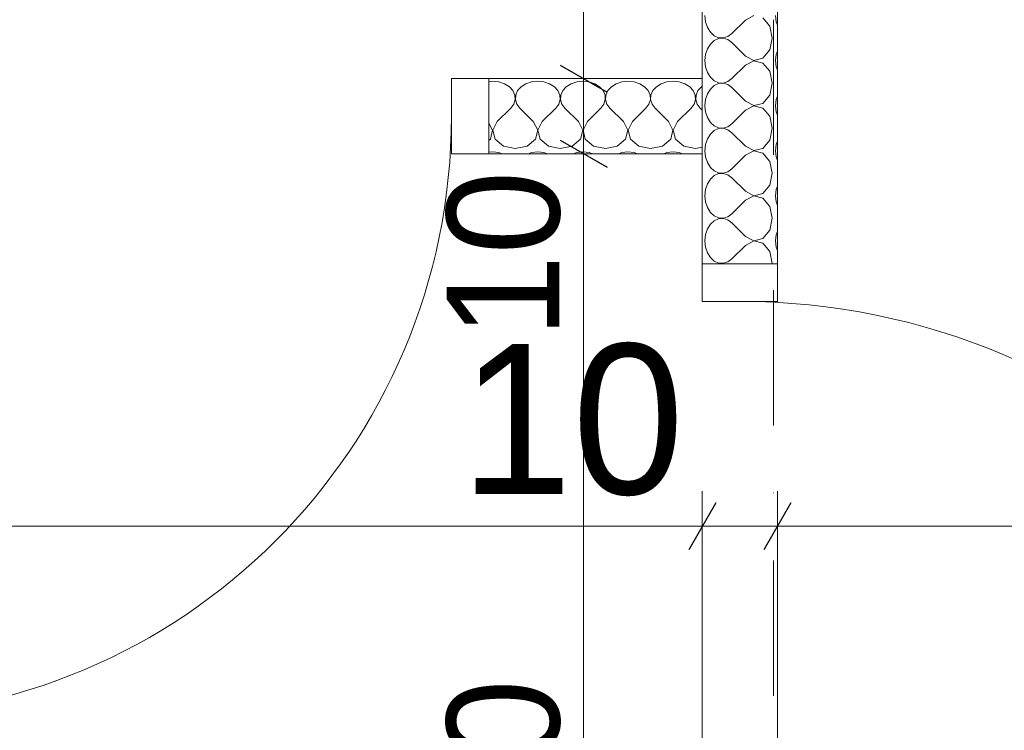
# Model space of a CAD drawing. Header units: millimetres. Extents: x 100377 to 152816, y -1988 to 13902.
# Tile 19 of 58: x 130469 to 131780, y 969 to 1915. Entities that reach past the tile are written whole.
import ezdxf

# ---------------------------------------------------------------- set-up
doc = ezdxf.new("R2010")
doc.units = ezdxf.units.MM
doc.header["$MEASUREMENT"] = 0
doc.linetypes.add('Kropki i Kreski', pattern=[360, 180, -90, 0, -90])
for name, color, linetype, lineweight in [('Nowe_0_Nr_pióra__1', 7, 'Continuous', 13), ('Nowe_299-A Wymiary Opisy_Nr_pióra__1', 7, 'Continuous', 13), ('Nowe_299-A Wymiary Opisy_Nr_pióra__21', 7, 'Continuous', 25), ('Nowe_810-G Ogólne_Nr_pióra__1', 7, 'Continuous', 13)]:
    doc.layers.add(name, color=color, linetype=linetype, lineweight=lineweight)
doc.layers.add('Nowe_299-A Wymiary Opisy', color=7, linetype='Continuous')
doc.styles.add('STYL_AUTOMATYCZNY_1', font='txt')
doc.dimstyles.new('STYL_AUTOMATYCZNY__2', dxfattribs={"dimtxt": 200, "dimasz": 47.5, "dimexe": 0.18, "dimexo": 300, "dimgap": 0.09, "dimtad": 1, "dimtih": 1, "dimtoh": 1, "dimdec": 0, "dimlfac": 0.1, "dimzin": 0, "dimdsep": 46, "dimtxsty": 'STYL_AUTOMATYCZNY_1', "dimblk": 'ARROWHEAD_2', "dimblk1": 'ARROWHEAD_2', "dimblk2": 'ARROWHEAD_2', "dimcen": 0.09, "dimclrd": 7, "dimclre": 7, "dimclrt": 7, "dimadec": 1, "dimazin": 0, "dimtfac": 1, "dimtdec": 4, "dimtmove": 0, "dimatfit": 3, "dimfxl": 0, "dimtolj": 1, "dimtzin": 0, "dimarcsym": 0})
doc.dimstyles.new('STYL_AUTOMATYCZNY__4', dxfattribs={"dimtxt": 150, "dimasz": 47.5, "dimexe": 0.18, "dimexo": 300, "dimgap": 0.09, "dimtad": 1, "dimdec": 0, "dimlfac": 0.1, "dimzin": 0, "dimdsep": 46, "dimtxsty": 'STYL_AUTOMATYCZNY_1', "dimblk": 'ARROWHEAD_2', "dimblk1": 'ARROWHEAD_2', "dimblk2": 'ARROWHEAD_2', "dimcen": 0.09, "dimclrd": 7, "dimclre": 7, "dimclrt": 7, "dimadec": 1, "dimazin": 0, "dimtfac": 1, "dimtdec": 4, "dimtmove": 0, "dimatfit": 3, "dimfxl": 0, "dimtolj": 1, "dimtzin": 0, "dimarcsym": 0})

# ---------------------------------------------------------------- blocks, each defined once
blk = doc.blocks.new('*X14')
at = {"layer": 'Nowe_0_Nr_pióra__1', "color": 7, "linetype": 'Continuous', "lineweight": 13}
for p, q in [((131381.2, 1921), (131382.1, 1912.8)), ((131435, 1915), (131417.1, 1897)), ((131446.4, 1920.9), (131435, 1915)), ((131467.5, 1906.8), (131458.4, 1917.8)), ((131475.3, 1921), (131476.2, 1912.8)), ((131382.1, 1912.8), (131384.6, 1905.2)), ((131384.6, 1905.2), (131388.5, 1898.8)), ((131470.8, 1891), (131467.5, 1906.8)), ((131476.2, 1912.8), (131477.7, 1908.2)), ((131388.5, 1898.8), (131393.6, 1894.1)), ((131393.6, 1887.8), (131388.5, 1883.1)), ((131393.6, 1894.1), (131399.5, 1891.5)), ((131399.5, 1890.5), (131393.6, 1887.8)), ((131399.5, 1891.5), (131405.6, 1891.1)), ((131405.6, 1890.9), (131399.5, 1890.5)), ((131405.6, 1891.1), (131411.7, 1893)), ((131411.7, 1889), (131405.6, 1890.9)), ((131411.7, 1893), (131417.1, 1897)), ((131417.1, 1885), (131411.7, 1889)), ((131467.5, 1875.2), (131470.8, 1891)), ((131384.6, 1876.8), (131382.1, 1869.2)), ((131388.5, 1883.1), (131384.6, 1876.8)), ((131435, 1867), (131417.1, 1885)), ((131458.4, 1864.1), (131467.5, 1875.2)), ((131477.7, 1873.7), (131476.2, 1869.2)), ((131382.1, 1869.2), (131381.2, 1861)), ((131381.2, 1861), (131382.1, 1852.8)), ((131435, 1867), (131446.4, 1861.1)), ((131446.4, 1860.9), (131435, 1855)), ((131446.4, 1861.1), (131458.4, 1864.1)), ((131458.4, 1857.8), (131446.4, 1860.9)), ((131476.2, 1869.2), (131475.3, 1861)), ((131475.3, 1861), (131476.2, 1852.8)), ((131382.1, 1852.8), (131384.6, 1845.2)), ((131435, 1855), (131417.1, 1837)), ((131467.5, 1846.8), (131458.4, 1857.8)), ((131476.2, 1852.8), (131477.7, 1848.2)), ((131384.6, 1845.2), (131388.5, 1838.8)), ((131388.5, 1838.8), (131393.6, 1834.1)), ((131411.7, 1833), (131417.1, 1837)), ((131470.8, 1831), (131467.5, 1846.8)), ((131388.5, 1823.1), (131384.6, 1816.8)), ((131393.6, 1827.8), (131388.5, 1823.1)), ((131393.6, 1834.1), (131399.5, 1831.5)), ((131399.5, 1830.5), (131393.6, 1827.8)), ((131399.5, 1831.5), (131405.6, 1831.1)), ((131405.6, 1830.9), (131399.5, 1830.5)), ((131405.6, 1831.1), (131411.7, 1833)), ((131411.7, 1829), (131405.6, 1830.9)), ((131417.1, 1825), (131411.7, 1829)), ((131435, 1807), (131417.1, 1825)), ((131467.5, 1815.2), (131470.8, 1831)), ((131382.1, 1809.2), (131381.2, 1801)), ((131384.6, 1816.8), (131382.1, 1809.2)), ((131458.4, 1804.1), (131467.5, 1815.2)), ((131476.2, 1809.2), (131475.3, 1801)), ((131477.7, 1813.7), (131476.2, 1809.2)), ((131381.2, 1801), (131382.1, 1792.8)), ((131435, 1795), (131417.1, 1777)), ((131435, 1807), (131446.4, 1801.1)), ((131446.4, 1800.9), (131435, 1795)), ((131446.4, 1801.1), (131458.4, 1804.1)), ((131458.4, 1797.8), (131446.4, 1800.9)), ((131467.5, 1786.8), (131458.4, 1797.8)), ((131475.3, 1801), (131476.2, 1792.8)), ((131382.1, 1792.8), (131384.6, 1785.2)), ((131384.6, 1785.2), (131388.5, 1778.8)), ((131470.8, 1771), (131467.5, 1786.8)), ((131476.2, 1792.8), (131477.7, 1788.2)), ((131388.5, 1778.8), (131393.6, 1774.1)), ((131393.6, 1774.1), (131399.5, 1771.5)), ((131399.5, 1770.5), (131393.6, 1767.8)), ((131399.5, 1771.5), (131405.6, 1771.1)), ((131405.6, 1770.9), (131399.5, 1770.5)), ((131405.6, 1771.1), (131411.7, 1773)), ((131411.7, 1769), (131405.6, 1770.9)), ((131411.7, 1773), (131417.1, 1777)), ((131417.1, 1765), (131411.7, 1769)), ((131467.5, 1755.2), (131470.8, 1771)), ((131384.6, 1756.8), (131382.1, 1749.2)), ((131388.5, 1763.1), (131384.6, 1756.8)), ((131393.6, 1767.8), (131388.5, 1763.1)), ((131435, 1747), (131417.1, 1765)), ((131382.1, 1749.2), (131381.2, 1741)), ((131435, 1747), (131446.4, 1741.1)), ((131446.4, 1741.1), (131458.4, 1744.1)), ((131458.4, 1744.1), (131467.5, 1755.2)), ((131476.2, 1749.2), (131475.3, 1741)), ((131477.7, 1753.7), (131476.2, 1749.2)), ((131381.2, 1741), (131382.1, 1732.8)), ((131382.1, 1732.8), (131384.6, 1725.2)), ((131435, 1735), (131417.1, 1717)), ((131446.4, 1740.9), (131435, 1735)), ((131458.4, 1737.8), (131446.4, 1740.9)), ((131467.5, 1726.8), (131458.4, 1737.8)), ((131475.3, 1741), (131476.2, 1732.8)), ((131476.2, 1732.8), (131477.7, 1728.2)), ((131384.6, 1725.2), (131388.5, 1718.8)), ((131388.5, 1718.8), (131393.6, 1714.1)), ((131411.7, 1713), (131417.1, 1717)), ((131470.8, 1711), (131467.5, 1726.8)), ((131393.6, 1707.8), (131388.5, 1703.1)), ((131393.6, 1714.1), (131399.5, 1711.5)), ((131399.5, 1710.5), (131393.6, 1707.8)), ((131399.5, 1711.5), (131405.6, 1711.1)), ((131405.6, 1710.9), (131399.5, 1710.5)), ((131405.6, 1711.1), (131411.7, 1713)), ((131411.7, 1709), (131405.6, 1710.9)), ((131417.1, 1705), (131411.7, 1709)), ((131435, 1687), (131417.1, 1705)), ((131467.5, 1695.2), (131470.8, 1711)), ((131384.6, 1696.8), (131382.1, 1689.2)), ((131388.5, 1703.1), (131384.6, 1696.8)), ((131458.4, 1684.1), (131467.5, 1695.2)), ((131477.7, 1693.7), (131476.2, 1689.2)), ((131382.1, 1689.2), (131381.2, 1681)), ((131381.2, 1681), (131382.1, 1672.8)), ((131435, 1687), (131446.4, 1681.1)), ((131446.4, 1680.9), (131435, 1675)), ((131446.4, 1681.1), (131458.4, 1684.1)), ((131458.4, 1677.8), (131446.4, 1680.9)), ((131467.5, 1666.8), (131458.4, 1677.8)), ((131476.2, 1689.2), (131475.3, 1681)), ((131475.3, 1681), (131476.2, 1672.8)), ((131382.1, 1672.8), (131384.6, 1665.2)), ((131384.6, 1665.2), (131388.5, 1658.8)), ((131435, 1675), (131417.1, 1657)), ((131470.8, 1651), (131467.5, 1666.8)), ((131476.2, 1672.8), (131477.7, 1668.2)), ((131388.5, 1658.8), (131393.6, 1654.1)), ((131393.6, 1654.1), (131399.5, 1651.5)), ((131399.5, 1651.5), (131405.6, 1651.1)), ((131405.6, 1650.9), (131399.5, 1650.5)), ((131405.6, 1651.1), (131411.7, 1653)), ((131411.7, 1649), (131405.6, 1650.9)), ((131411.7, 1653), (131417.1, 1657)), ((131467.5, 1635.2), (131470.8, 1651)), ((131388.5, 1643.1), (131384.6, 1636.8)), ((131393.6, 1647.8), (131388.5, 1643.1)), ((131399.5, 1650.5), (131393.6, 1647.8)), ((131417.1, 1645), (131411.7, 1649)), ((131435, 1627), (131417.1, 1645)), ((131382.1, 1629.2), (131381.2, 1621)), ((131384.6, 1636.8), (131382.1, 1629.2)), ((131435, 1627), (131446.4, 1621.1)), ((131458.4, 1624.1), (131467.5, 1635.2)), ((131476.2, 1629.2), (131475.3, 1621)), ((131477.7, 1633.7), (131476.2, 1629.2)), ((131381.2, 1621), (131382.1, 1612.8)), ((131382.1, 1612.8), (131384.6, 1605.2)), ((131435, 1615), (131417.1, 1597)), ((131446.4, 1620.9), (131435, 1615)), ((131446.4, 1621.1), (131458.4, 1624.1)), ((131458.4, 1617.8), (131446.4, 1620.9)), ((131467.5, 1606.8), (131458.4, 1617.8)), ((131475.3, 1621), (131476.2, 1612.8)), ((131476.2, 1612.8), (131477.7, 1608.2)), ((131384.6, 1605.2), (131388.5, 1598.8)), ((131388.5, 1598.8), (131393.6, 1594.1)), ((131470.8, 1591), (131467.5, 1606.8)), ((131393.6, 1594.1), (131399.5, 1591.5)), ((131399.5, 1590.5), (131399.4, 1590.4)), ((131399.5, 1591.5), (131405.6, 1591.1)), ((131405.6, 1590.9), (131399.5, 1590.5)), ((131405.6, 1591.1), (131411.7, 1593)), ((131407, 1590.4), (131405.6, 1590.9)), ((131411.7, 1593), (131417.1, 1597)), ((131470.7, 1590.4), (131470.8, 1591))]:
    blk.add_line(p, q, dxfattribs=at)
blk = doc.blocks.new('Wypełnienie_7_1', base_point=(0, 0))
at = {"layer": 'Nowe_0_Nr_pióra__1', "color": 7, "linetype": 'Continuous', "lineweight": 13, "flags": 128}
blk.add_lwpolyline([(131477.7, 3477), (131377.7, 3477), (131377.7, 1590.4), (131477.7, 1590.4)], close=True, dxfattribs=at)
at = {"layer": 'Nowe_0_Nr_pióra__1', "color": 7, "linetype": 'Continuous', "lineweight": 13}
blk.add_blockref('*X14', (0, 0), dxfattribs=at)
blk = doc.blocks.new('*X26')
at = {"layer": 'Nowe_0_Nr_pióra__1', "color": 7, "linetype": 'Continuous', "lineweight": 13}
for p, q in [((131098.8, 1833.5), (131093.9, 1832.9)), ((131107, 1832.6), (131098.8, 1833.5)), ((131114.6, 1830.1), (131107, 1832.6)), ((131121, 1826.2), (131114.6, 1830.1)), ((131125.7, 1821.1), (131121, 1826.2)), ((131136.7, 1826.2), (131132, 1821.1)), ((131143.1, 1830.1), (131136.7, 1826.2)), ((131150.6, 1832.6), (131143.1, 1830.1)), ((131158.8, 1833.5), (131150.6, 1832.6)), ((131167, 1832.6), (131158.8, 1833.5)), ((131174.6, 1830.1), (131167, 1832.6)), ((131181, 1826.2), (131174.6, 1830.1)), ((131185.7, 1821.1), (131181, 1826.2)), ((131196.7, 1826.2), (131192, 1821.1)), ((131203.1, 1830.1), (131196.7, 1826.2)), ((131210.6, 1832.6), (131203.1, 1830.1)), ((131218.8, 1833.5), (131210.6, 1832.6)), ((131227, 1832.6), (131218.8, 1833.5)), ((131234.6, 1830.1), (131227, 1832.6)), ((131241, 1826.2), (131234.6, 1830.1)), ((131245.7, 1821.1), (131241, 1826.2)), ((131256.7, 1826.2), (131252, 1821.1)), ((131263.1, 1830.1), (131256.7, 1826.2)), ((131270.6, 1832.6), (131263.1, 1830.1)), ((131278.8, 1833.5), (131270.6, 1832.6)), ((131287, 1832.6), (131278.8, 1833.5)), ((131294.6, 1830.1), (131287, 1832.6)), ((131301, 1826.2), (131294.6, 1830.1)), ((131305.7, 1821.1), (131301, 1826.2)), ((131316.7, 1826.2), (131312, 1821.1)), ((131323.1, 1830.1), (131316.7, 1826.2)), ((131330.6, 1832.6), (131323.1, 1830.1)), ((131338.8, 1833.5), (131330.6, 1832.6)), ((131347, 1832.6), (131338.8, 1833.5)), ((131354.6, 1830.1), (131347, 1832.6)), ((131361, 1826.2), (131354.6, 1830.1)), ((131365.7, 1821.1), (131361, 1826.2)), ((131376.7, 1826.2), (131372, 1821.1)), ((131377.7, 1826.8), (131376.7, 1826.2)), ((131128.3, 1815.2), (131125.7, 1821.1)), ((131126.8, 1803), (131128.7, 1809)), ((131128.7, 1809), (131128.3, 1815.2)), ((131129.4, 1815.2), (131129, 1809)), ((131129, 1809), (131130.8, 1803)), ((131132, 1821.1), (131129.4, 1815.2)), ((131188.3, 1815.2), (131185.7, 1821.1)), ((131186.8, 1803), (131188.7, 1809)), ((131188.7, 1809), (131188.3, 1815.2)), ((131189.4, 1815.2), (131189, 1809)), ((131189, 1809), (131190.8, 1803)), ((131192, 1821.1), (131189.4, 1815.2)), ((131248.3, 1815.2), (131245.7, 1821.1)), ((131246.8, 1803), (131248.7, 1809)), ((131248.7, 1809), (131248.3, 1815.2)), ((131249.4, 1815.2), (131249, 1809)), ((131249, 1809), (131250.8, 1803)), ((131252, 1821.1), (131249.4, 1815.2)), ((131308.3, 1815.2), (131305.7, 1821.1)), ((131306.8, 1803), (131308.7, 1809)), ((131308.7, 1809), (131308.3, 1815.2)), ((131309.4, 1815.2), (131309, 1809)), ((131309, 1809), (131310.8, 1803)), ((131312, 1821.1), (131309.4, 1815.2)), ((131368.3, 1815.2), (131365.7, 1821.1)), ((131366.8, 1803), (131368.7, 1809)), ((131368.7, 1809), (131368.3, 1815.2)), ((131369.4, 1815.2), (131369, 1809)), ((131369, 1809), (131370.8, 1803)), ((131372, 1821.1), (131369.4, 1815.2)), ((131104.8, 1779.7), (131122.8, 1797.6)), ((131122.8, 1797.6), (131126.8, 1803)), ((131130.8, 1803), (131134.8, 1797.6)), ((131152.8, 1779.7), (131134.8, 1797.6)), ((131164.8, 1779.7), (131182.8, 1797.6)), ((131182.8, 1797.6), (131186.8, 1803)), ((131190.8, 1803), (131194.8, 1797.6)), ((131212.8, 1779.7), (131194.8, 1797.6)), ((131224.8, 1779.7), (131242.8, 1797.6)), ((131242.8, 1797.6), (131246.8, 1803)), ((131250.8, 1803), (131254.8, 1797.6)), ((131272.8, 1779.7), (131254.8, 1797.6)), ((131284.8, 1779.7), (131302.8, 1797.6)), ((131302.8, 1797.6), (131306.8, 1803)), ((131310.8, 1803), (131314.8, 1797.6)), ((131332.8, 1779.7), (131314.8, 1797.6)), ((131344.8, 1779.7), (131362.8, 1797.6)), ((131362.8, 1797.6), (131366.8, 1803)), ((131370.8, 1803), (131374.8, 1797.6)), ((131377.7, 1794.8), (131374.8, 1797.6)), ((131098.7, 1768.3), (131093.9, 1777.6)), ((131104.8, 1779.7), (131099, 1768.3)), ((131158.7, 1768.3), (131152.8, 1779.7)), ((131164.8, 1779.7), (131159, 1768.3)), ((131218.7, 1768.3), (131212.8, 1779.7)), ((131224.8, 1779.7), (131219, 1768.3)), ((131278.7, 1768.3), (131272.8, 1779.7)), ((131284.8, 1779.7), (131279, 1768.3)), ((131338.7, 1768.3), (131332.8, 1779.7)), ((131344.8, 1779.7), (131339, 1768.3)), ((131093.9, 1754.8), (131095.7, 1756.2)), ((131095.7, 1756.2), (131098.7, 1768.3)), ((131099, 1768.3), (131102, 1756.2)), ((131102, 1756.2), (131113.1, 1747.2)), ((131144.6, 1747.2), (131155.7, 1756.2)), ((131155.7, 1756.2), (131158.7, 1768.3)), ((131159, 1768.3), (131162, 1756.2)), ((131162, 1756.2), (131173.1, 1747.2)), ((131204.6, 1747.2), (131215.7, 1756.2)), ((131215.7, 1756.2), (131218.7, 1768.3)), ((131219, 1768.3), (131222, 1756.2)), ((131222, 1756.2), (131233.1, 1747.2)), ((131264.6, 1747.2), (131275.7, 1756.2)), ((131275.7, 1756.2), (131278.7, 1768.3)), ((131279, 1768.3), (131282, 1756.2)), ((131282, 1756.2), (131293.1, 1747.2)), ((131324.6, 1747.2), (131335.7, 1756.2)), ((131335.7, 1756.2), (131338.7, 1768.3)), ((131339, 1768.3), (131342, 1756.2)), ((131342, 1756.2), (131353.1, 1747.2)), ((131113.1, 1747.2), (131128.8, 1743.9)), ((131128.8, 1743.9), (131144.6, 1747.2)), ((131173.1, 1747.2), (131188.8, 1743.9)), ((131188.8, 1743.9), (131204.6, 1747.2)), ((131233.1, 1747.2), (131248.8, 1743.9)), ((131248.8, 1743.9), (131264.6, 1747.2)), ((131293.1, 1747.2), (131308.8, 1743.9)), ((131308.8, 1743.9), (131324.6, 1747.2)), ((131353.1, 1747.2), (131368.8, 1743.9)), ((131368.8, 1743.9), (131377.7, 1745.7)), ((131098.8, 1739.4), (131093.9, 1738.9)), ((131107, 1738.5), (131098.8, 1739.4)), ((131111.6, 1737), (131107, 1738.5)), ((131150.6, 1738.5), (131146.1, 1737)), ((131158.8, 1739.4), (131150.6, 1738.5)), ((131167, 1738.5), (131158.8, 1739.4)), ((131171.6, 1737), (131167, 1738.5)), ((131210.6, 1738.5), (131206.1, 1737)), ((131218.8, 1739.4), (131210.6, 1738.5)), ((131227, 1738.5), (131218.8, 1739.4)), ((131231.6, 1737), (131227, 1738.5)), ((131270.6, 1738.5), (131266.1, 1737)), ((131278.8, 1739.4), (131270.6, 1738.5)), ((131287, 1738.5), (131278.8, 1739.4)), ((131291.6, 1737), (131287, 1738.5)), ((131330.6, 1738.5), (131326.1, 1737)), ((131338.8, 1739.4), (131330.6, 1738.5)), ((131347, 1738.5), (131338.8, 1739.4)), ((131351.6, 1737), (131347, 1738.5))]:
    blk.add_line(p, q, dxfattribs=at)
blk = doc.blocks.new('Wypełnienie_13_1', base_point=(0, 0))
at = {"layer": 'Nowe_0_Nr_pióra__1', "color": 7, "linetype": 'Continuous', "lineweight": 13, "flags": 128}
blk.add_lwpolyline([(131093.9, 1837), (131093.9, 1737), (131377.7, 1737), (131377.7, 1837)], close=True, dxfattribs=at)
at = {"layer": 'Nowe_0_Nr_pióra__1', "color": 7, "linetype": 'Continuous', "lineweight": 13}
blk.add_blockref('*X26', (0, 0), dxfattribs=at)
blk = doc.blocks.new('*D179')
at = {"layer": 'Nowe_299-A Wymiary Opisy_Nr_pióra__1', "color": 7, "linetype": 'Continuous', "lineweight": 13}
for p, q in [((128694.9, 973.3), (128694.9, 1287.8)), ((131377.7, 824.1), (131377.7, 1287.8)), ((128694.9, 1240.9), (131377.7, 1240.9))]:
    blk.add_line(p, q, dxfattribs=at)
at = {"layer": 'Nowe_299-A Wymiary Opisy_Nr_pióra__21', "color": 7, "linetype": 'Continuous', "lineweight": 25}
for p, q in [((128712.9, 1272.1), (128676.9, 1209.6)), ((131395.7, 1272.1), (131359.6, 1209.6))]:
    blk.add_line(p, q, dxfattribs=at)
at = {"layer": 'Nowe_299-A Wymiary Opisy_Nr_pióra__1', "color": 7, "lineweight": 13, "char_height": 200, "attachment_point": 7, "style": 'STYL_AUTOMATYCZNY_1'}
for s, insert in [('{\\A1;268}', (129656.8, 1280.9)), ('{\\A1;10}', (131056, 1280.9))]:
    blk.add_mtext(s, dxfattribs=dict(at, insert=insert))
blk = doc.blocks.new('ARROWHEAD_2')
at = {"color": 0, "linetype": 'Continuous', "lineweight": 0}
for p, q in [((-0.378, -0.655), (0.378, 0.655)), ((0, 0), (-1, 0))]:
    blk.add_line(p, q, dxfattribs=at)
blk = doc.blocks.new('*D180')
at = {"layer": 'Nowe_299-A Wymiary Opisy_Nr_pióra__1', "color": 7, "linetype": 'Continuous', "lineweight": 13}
for p, q in [((131377.7, 824.1), (131377.7, 1287.8)), ((131477.7, 818), (131477.7, 1287.8)), ((131377.7, 1240.9), (131477.7, 1240.9))]:
    blk.add_line(p, q, dxfattribs=at)
at = {"layer": 'Nowe_299-A Wymiary Opisy_Nr_pióra__21', "color": 7, "linetype": 'Continuous', "lineweight": 25}
for p, q in [((131395.7, 1272.1), (131359.6, 1209.6)), ((131495.7, 1272.1), (131459.6, 1209.6))]:
    blk.add_line(p, q, dxfattribs=at)
blk = doc.blocks.new('*D181')
at = {"layer": 'Nowe_299-A Wymiary Opisy_Nr_pióra__1', "color": 7, "linetype": 'Continuous', "lineweight": 13}
for p, q in [((131477.7, 818), (131477.7, 1287.8)), ((132977.7, 808.8), (132977.7, 1287.8)), ((131477.7, 1240.9), (132977.7, 1240.9))]:
    blk.add_line(p, q, dxfattribs=at)
at = {"layer": 'Nowe_299-A Wymiary Opisy_Nr_pióra__21', "color": 7, "linetype": 'Continuous', "lineweight": 25}
for p, q in [((131495.7, 1272.1), (131459.6, 1209.6)), ((132995.7, 1272.1), (132959.6, 1209.6))]:
    blk.add_line(p, q, dxfattribs=at)
at = {"layer": 'Nowe_299-A Wymiary Opisy_Nr_pióra__1', "color": 7, "lineweight": 13, "char_height": 200, "attachment_point": 7, "style": 'STYL_AUTOMATYCZNY_1'}
for s, insert in [('{\\A1;150}', (131848.2, 1280.9)), ('{\\A1;10}', (132656, 1280.9))]:
    blk.add_mtext(s, dxfattribs=dict(at, insert=insert))
blk = doc.blocks.new('*D186')
at = {"layer": 'Nowe_299-A Wymiary Opisy_Nr_pióra__1', "color": 7, "linetype": 'Continuous', "lineweight": 13}
for p, q in [((131266.6, 1737), (131172.9, 1737)), ((131219.7, 237), (131219.7, 1737)), ((131266.6, 237), (131097.8, 237)), ((131219.7, 206.5), (131219.7, 237))]:
    blk.add_line(p, q, dxfattribs=at)
at = {"layer": 'Nowe_299-A Wymiary Opisy_Nr_pióra__21', "color": 7, "linetype": 'Continuous', "lineweight": 25}
for p, q in [((131188.5, 1755.1), (131251, 1719)), ((131188.5, 255.1), (131251, 219))]:
    blk.add_line(p, q, dxfattribs=at)
at = {"layer": 'Nowe_299-A Wymiary Opisy_Nr_pióra__1', "color": 7, "lineweight": 13, "char_height": 150, "attachment_point": 7, "rotation": 90, "style": 'STYL_AUTOMATYCZNY_1'}
for s, insert in [('{\\A1;10}', (131189.7, 1491.3)), ('{\\A1;150}', (131189.7, 702.5))]:
    blk.add_mtext(s, dxfattribs=dict(at, insert=insert))
blk = doc.blocks.new('*D187')
at = {"layer": 'Nowe_299-A Wymiary Opisy_Nr_pióra__1', "color": 7, "linetype": 'Continuous', "lineweight": 13}
for p, q in [((131266.6, 1837), (131172.9, 1837)), ((131219.7, 1737), (131219.7, 1837)), ((131266.6, 1737), (131172.9, 1737))]:
    blk.add_line(p, q, dxfattribs=at)
at = {"layer": 'Nowe_299-A Wymiary Opisy_Nr_pióra__21', "color": 7, "linetype": 'Continuous', "lineweight": 25}
for p, q in [((131188.5, 1855.1), (131251, 1819)), ((131188.5, 1755.1), (131251, 1719))]:
    blk.add_line(p, q, dxfattribs=at)
blk = doc.blocks.new('*D188')
at = {"layer": 'Nowe_299-A Wymiary Opisy_Nr_pióra__1', "color": 7, "linetype": 'Continuous', "lineweight": 13}
for p, q in [((131266.6, 3477), (131118.5, 3477)), ((131219.7, 1837), (131219.7, 3477)), ((131266.6, 1837), (131172.9, 1837))]:
    blk.add_line(p, q, dxfattribs=at)
at = {"layer": 'Nowe_299-A Wymiary Opisy_Nr_pióra__21', "color": 7, "linetype": 'Continuous', "lineweight": 25}
for p, q in [((131188.5, 3495.1), (131251, 3459)), ((131188.5, 1855.1), (131251, 1819))]:
    blk.add_line(p, q, dxfattribs=at)
at = {"layer": 'Nowe_299-A Wymiary Opisy_Nr_pióra__1', "color": 7, "lineweight": 13, "char_height": 150, "attachment_point": 7, "rotation": 90, "style": 'STYL_AUTOMATYCZNY_1'}
for s, insert in [('{\\A1;10}', (131189.7, 3231.3)), ('{\\A1;164}', (131189.7, 2372.5))]:
    blk.add_mtext(s, dxfattribs=dict(at, insert=insert))

msp = doc.modelspace()

# ---------------------------------------------------------------- linework, layer by layer
at = {"layer": 'Nowe_810-G Ogólne_Nr_pióra__1', "color": 7, "linetype": 'Kropki i Kreski', "lineweight": 13}
msp.add_lwpolyline([(131472.4, 13438.6), (131472.4, -1524.9)], dxfattribs=at)
at = {"layer": 'Nowe_810-G Ogólne_Nr_pióra__1', "color": 7, "linetype": 'Continuous', "lineweight": 13}
for points in [[(131477.7, 3059.7), (131477.7, 1539)], [(131043.9, 1776.9), (131043.9, 1837), (131093.9, 1837), (131093.9, 1737), (131043.9, 1737), (131043.9, 1837)], [(131437.8, 1540.4), (131377.7, 1540.4), (131377.7, 1590.4), (131477.7, 1590.4), (131477.7, 1540.4), (131377.7, 1540.4)]]:
    msp.add_lwpolyline(points, dxfattribs=at)
for centre, radius, start, end in [((130243.9, 1787), 800, 270, 0), ((131427.7, 640.4), 900, 0, 90)]:
    msp.add_arc(centre, radius, start, end, dxfattribs=at)

# ---------------------------------------------------------------- block references
at = {"layer": 'Nowe_0_Nr_pióra__1', "color": 7, "linetype": 'Continuous', "lineweight": 13}
for name in ['Wypełnienie_7_1', 'Wypełnienie_13_1']:
    msp.add_blockref(name, (0, 0), dxfattribs=at)

# ---------------------------------------------------------------- dimensions: what is measured, and where the dimension line sits
at = {"layer": 'Nowe_299-A Wymiary Opisy', "color": 7, "linetype": 'Continuous', "lineweight": 13}
for base, p1, p2, picture, middle in [((131219.7, 3477), (131124.9, 1837), (130818.5, 3477), '*D188', (131114.7, 2544)), ((131219.7, 1837), (131124.9, 1737), (131124.9, 1837), '*D187', (131114.7, 1605.7)), ((131219.7, 1737), (130797.8, 237), (131124.9, 1737), '*D186', (131114.7, 874))]:
    dim = msp.add_linear_dim(base=base, p1=p1, p2=p2, angle=90, dimstyle='STYL_AUTOMATYCZNY__4', dxfattribs=at)
    dim.commit()
    dim.dimension.update_dxf_attribs({"geometry": picture, "text_midpoint": middle, "dimtype": 160, "text_rotation": 90})
for base, p1, p2, picture, middle in [((131377.7, 1240.9), (128694.9, 673.3), (131377.7, 524.1), '*D179', (129885.6, 1380.9)), ((132977.7, 1240.9), (131477.7, 518), (132977.7, 508.8), '*D181', (132076.9, 1380.9)), ((131477.7, 1240.9), (131377.7, 524.1), (131477.7, 518), '*D180', (131208.5, 1380.9))]:
    dim = msp.add_linear_dim(base=base, p1=p1, p2=p2, dimstyle='STYL_AUTOMATYCZNY__2', dxfattribs=at)
    dim.commit()
    dim.dimension.update_dxf_attribs({"geometry": picture, "text_midpoint": middle, "dimtype": 160})

doc.saveas('drawing.dxf')
